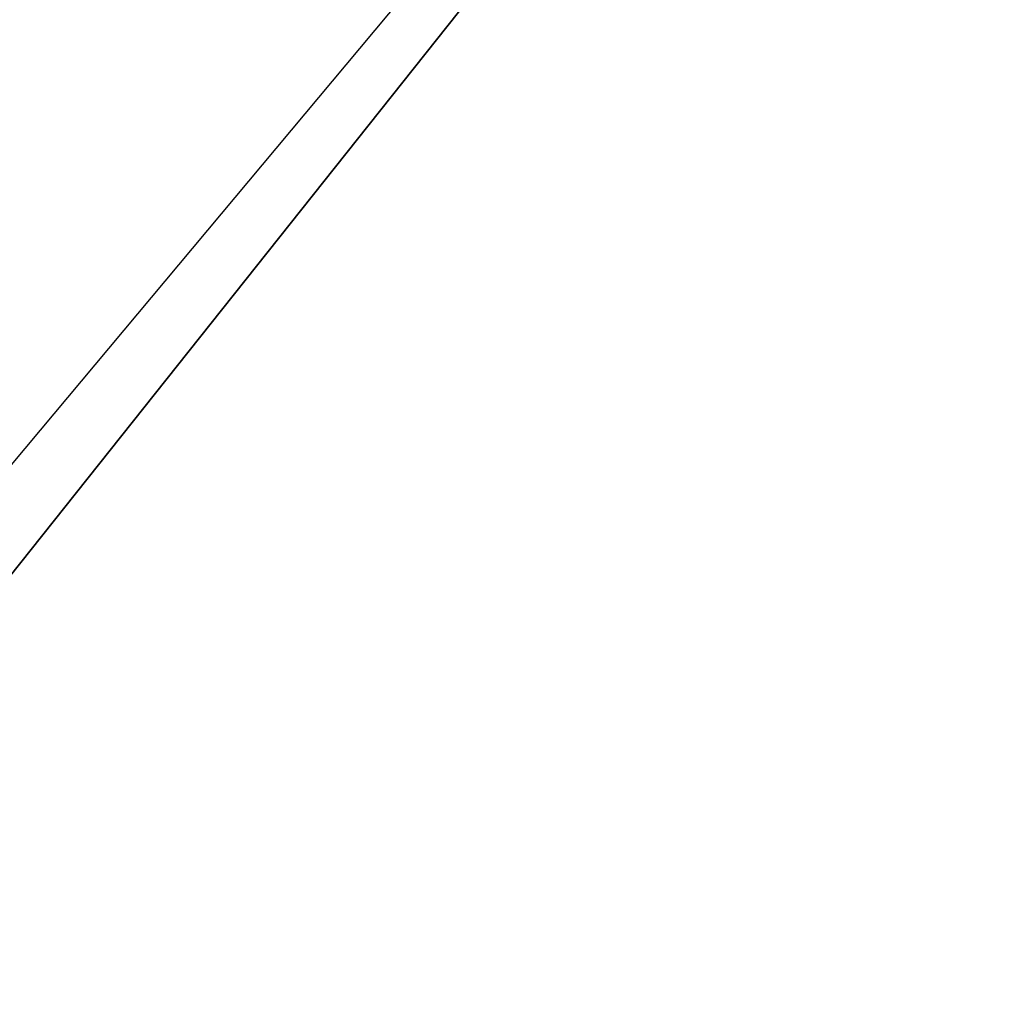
# Model space of a CAD drawing. Extents: x -60 to 60, y -3 to 0.
# Tile 199 of 256: x -18.699376 to -18.69927, y -1.615288 to -1.615181. Entities that reach past the tile are written whole.
import ezdxf

# ---------------------------------------------------------------- set-up
doc = ezdxf.new("R2010")
doc.units = 0
doc.header["$LTSCALE"] = 2.54
doc.layers.get('0').update_dxf_attribs({"linetype": 'CONTINUOUS'})

# ---------------------------------------------------------------- blocks, each defined once
blk = doc.blocks.new('LINEO-LED_STL')
at = {"color": 0}
for p, q in [((-18.69918518, -1.61499996, 43.40226746), (-19.23043976, -2.25, 43.38991394)), ((-18.69918518, -1.61499996, 43.40226746), (-19.23043976, -2.25, 43.38991394)), ((-18.69918518, -1.61499996, 3.4042511), (-19.23043976, -2.25, 3.41660271)), ((-18.69918518, -1.61499996, 3.4042511), (-19.23043976, -2.25, 3.41660271)), ((-18.69918518, -1.61499996, 4.12428856), (-19.20414429, -2.25, 4.13612137)), ((-18.69918518, -1.61499996, 4.12428856), (-19.20414429, -2.25, 4.13612137)), ((-19.20414429, -2.25, 42.6703949), (-18.69918518, -1.61499996, 42.68222961)), ((-19.20414429, -2.25, 42.6703949), (-18.69918518, -1.61499996, 42.68222961))]:
    blk.add_line(p, q, dxfattribs=at)

msp = doc.modelspace()

# ---------------------------------------------------------------- block references
at = {"color": 0}
msp.add_blockref('LINEO-LED_STL', (0, 0), dxfattribs=at)

doc.saveas('drawing.dxf')
